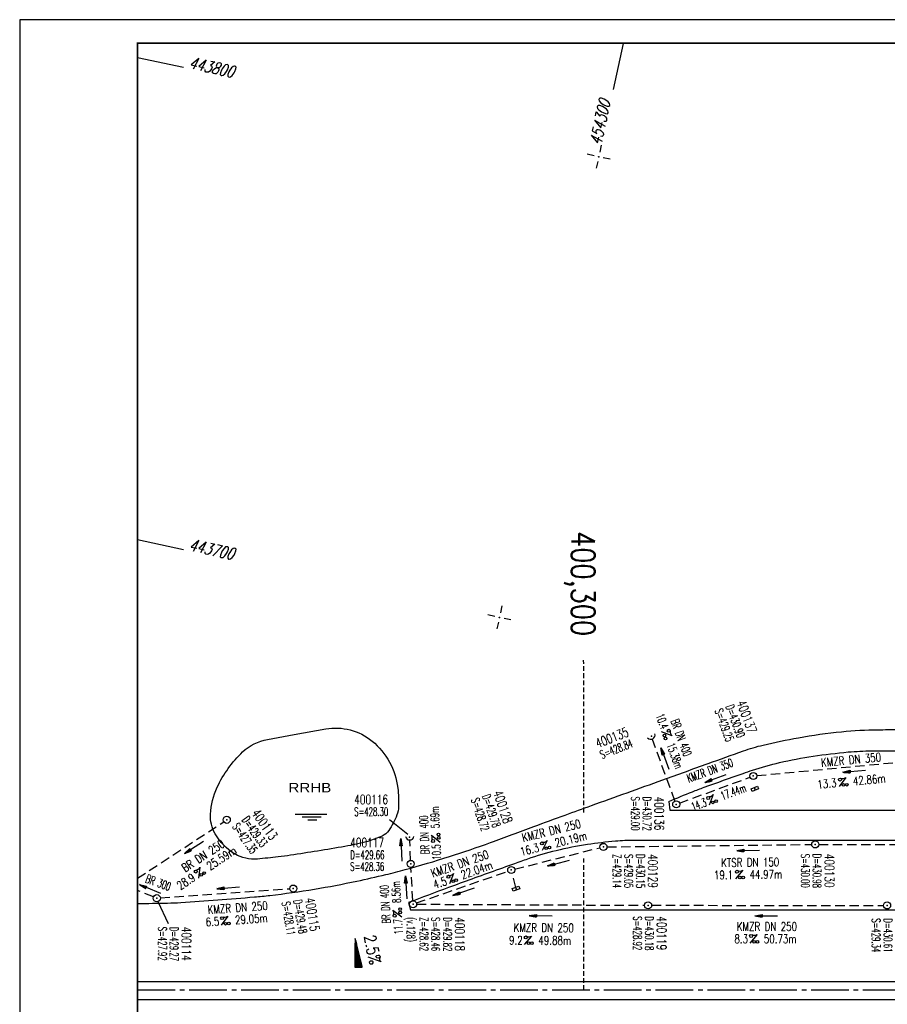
# Model space of a CAD drawing. Extents: x 0 to 1135, y 0 to 420.
# Tile 3 of 48: x 0 to 184, y 211 to 420. Entities that reach past the tile are written whole.
import ezdxf
from ezdxf.enums import TextEntityAlignment as Align

# ---------------------------------------------------------------- set-up
doc = ezdxf.new("R2010")
doc.units = 0
doc.header["$LTSCALE"] = 2
doc.header["$MEASUREMENT"] = 0
for name, pattern in [('ACHSE', [5.5, 4, -0.5, 0.5, -0.5]), ('AUSGEZOGEN', [0]), ('GESTRICH-X2', [1.5, 1, -0.5]), ('GESTRICHELT', [0.75, 0.5, -0.25])]:
    doc.linetypes.add(name, pattern=pattern)
doc.layers.get('0').update_dxf_attribs({"linetype": 'AUSGEZOGEN'})
for name, color, linetype in [('ACHSETOP', 250, 'ACHSE'), ('ENT', 4, 'CONTINUOUS'), ('FBR', 8, 'CONTINUOUS'), ('GEF', 7, 'AUSGEZOGEN'), ('HEKTOM', 250, 'GESTRICHELT'), ('KANAL', 7, 'GESTRICH-X2'), ('NETZ', 250, 'CONTINUOUS'), ('PFEIL', 7, 'CONTINUOUS'), ('RAHMEN', 250, 'AUSGEZOGEN'), ('RRB', 4, 'CONTINUOUS'), ('SCHACHTNR', 6, 'CONTINUOUS'), ('SCHSYMBOL', 7, 'CONTINUOUS'), ('TEXTO', 4, 'CONTINUOUS'), ('TEXTU', 4, 'CONTINUOUS')]:
    doc.layers.add(name, color=color, linetype=linetype)
doc.styles.add('ROMANS', font='romans.shx', dxfattribs={"width": 0.8})
doc.styles.add('UNIR-H', font='unir_h.shx', dxfattribs={"width": 0.8})

# ---------------------------------------------------------------- blocks, each defined once
blk = doc.blocks.new('IKR')
at = {"color": 0}
for p, q in [((0, 1), (0, 2.5)), ((-2.5, 0), (-1, 0)), ((1, 0), (2.5, 0)), ((0, -2.5), (0, -1))]:
    blk.add_line(p, q, dxfattribs=at)
blk.add_circle((0, 0), 0.05, dxfattribs=at)
blk.add_point((0, 0), dxfattribs=at)
blk = doc.blocks.new('PFEIL2')
at = {"color": 0}
for p, q in [((0.88, 0), (-2.4, -0.01)), ((0.88, -0.27), (0.88, 0.28)), ((0.88, 0.28), (2.43, 0.01)), ((0.91, 0.27), (0.88, 0.26)), ((0.97, 0.26), (0.88, 0.25)), ((1.02, 0.25), (0.88, 0.23)), ((1.07, 0.24), (0.88, 0.21)), ((1.13, 0.23), (0.88, 0.19)), ((1.18, 0.22), (0.88, 0.17)), ((1.24, 0.21), (0.88, 0.15)), ((1.29, 0.21), (0.88, 0.14)), ((1.34, 0.2), (0.88, 0.12)), ((1.4, 0.19), (0.88, 0.1)), ((1.45, 0.18), (0.88, 0.08)), ((1.51, 0.17), (0.88, 0.06)), ((1.56, 0.16), (0.88, 0.04)), ((1.61, 0.15), (0.88, 0.02)), ((1.67, 0.14), (0.88, 0.01)), ((1.72, 0.13), (0.88, -0.01)), ((1.78, 0.12), (0.88, -0.03)), ((1.83, 0.11), (0.88, -0.05)), ((1.88, 0.1), (0.88, -0.07)), ((1.94, 0.09), (0.88, -0.09)), ((2.05, 0.08), (0.88, -0.12)), ((1.99, 0.08), (0.88, -0.11)), ((2.1, 0.07), (0.88, -0.14)), ((2.15, 0.06), (0.88, -0.16)), ((2.21, 0.05), (0.88, -0.18)), ((2.26, 0.04), (0.88, -0.2)), ((2.32, 0.03), (0.88, -0.22)), ((2.37, 0.02), (0.88, -0.23)), ((2.42, 0.01), (0.88, -0.25)), ((2.43, 0.01), (0.88, -0.27))]:
    blk.add_line(p, q, dxfattribs=at)
blk = doc.blocks.new('PROM')
blk.add_line((1.57, 1.82), (0.02, 0.02))
for centre, radius in [((0.32, 1.51), 0.317), ((0.94, 0.29), 0.283), ((1.64, 0.29), 0.283)]:
    blk.add_circle(centre, radius)
blk.add_arc((0.99, 2.68), 1.03, 239.1414, 303.3549)
blk = doc.blocks.new('GST')
at = {"color": 0}
blk.add_circle((0, 0), 0.75, dxfattribs=at)
blk.add_point((0, 0), dxfattribs=at)
blk = doc.blocks.new('10')
blk.add_blockref('GST', (0, 0))
blk = doc.blocks.new('40')
at = {"color": 0}
blk.add_arc((0.02, 0.31), 0.91, 192.5363, 347.4637, dxfattribs=at)
blk.add_point((0, 0), dxfattribs=at)
blk = doc.blocks.new('30')
at = {"color": 0}
for p, q in [((-0.75, -0.29), (-0.75, 0.29)), ((-0.75, 0.29), (0.75, 0.29)), ((0.75, 0.29), (0.75, -0.29)), ((0.75, -0.29), (-0.75, -0.29))]:
    blk.add_line(p, q, dxfattribs=at)
blk.add_point((0, 0), dxfattribs=at)
blk = doc.blocks.new('*X16')
at = {"color": 0}
for p, q in [((725.83, 193.84), (727.44, 195.45)), ((725.83, 193.85), (727.43, 195.45)), ((725.83, 193.86), (727.42, 195.45)), ((725.83, 193.87), (727.41, 195.45)), ((725.83, 193.88), (727.4, 195.45)), ((725.83, 193.89), (727.39, 195.45)), ((725.83, 193.9), (727.38, 195.45)), ((725.83, 193.91), (727.37, 195.45)), ((725.83, 193.91), (727.37, 195.45)), ((725.83, 193.92), (727.36, 195.45)), ((725.83, 193.93), (727.35, 195.45)), ((725.83, 193.94), (727.34, 195.45)), ((725.83, 193.95), (727.33, 195.45)), ((725.83, 193.96), (727.32, 195.45)), ((725.83, 193.97), (727.31, 195.45)), ((725.83, 193.98), (727.3, 195.45)), ((725.83, 193.99), (727.29, 195.45)), ((725.83, 193.99), (727.29, 195.45)), ((725.83, 194), (727.28, 195.45)), ((725.83, 194.01), (727.27, 195.45)), ((725.83, 194.02), (727.26, 195.45)), ((725.83, 194.03), (727.25, 195.45)), ((725.83, 194.04), (727.24, 195.45)), ((725.83, 194.05), (727.23, 195.45)), ((725.83, 194.06), (727.22, 195.45)), ((725.83, 194.06), (727.21, 195.45)), ((725.83, 194.07), (727.21, 195.45)), ((725.83, 194.08), (727.2, 195.45)), ((725.83, 194.09), (727.19, 195.45)), ((725.83, 194.1), (727.18, 195.45)), ((725.83, 194.11), (727.17, 195.45)), ((725.83, 194.12), (727.16, 195.45)), ((725.83, 194.13), (727.15, 195.45)), ((725.83, 194.14), (727.14, 195.45)), ((725.83, 194.14), (727.14, 195.45)), ((725.83, 194.15), (727.13, 195.45)), ((725.83, 194.16), (727.12, 195.45)), ((725.83, 194.17), (727.11, 195.45)), ((725.83, 194.18), (727.1, 195.45)), ((725.83, 194.19), (727.09, 195.45)), ((725.83, 194.2), (727.08, 195.45)), ((725.83, 194.21), (727.07, 195.45)), ((725.83, 194.21), (727.06, 195.45)), ((725.83, 194.22), (727.06, 195.45)), ((725.83, 194.23), (727.05, 195.45)), ((725.83, 194.24), (727.04, 195.45)), ((725.83, 194.25), (727.03, 195.45)), ((725.83, 194.26), (727.02, 195.45)), ((725.83, 194.27), (727.01, 195.45)), ((725.83, 194.28), (727, 195.45)), ((725.83, 194.29), (726.99, 195.45)), ((725.83, 194.29), (726.99, 195.45)), ((725.83, 194.3), (726.98, 195.45)), ((725.83, 194.31), (726.97, 195.45)), ((725.83, 194.32), (726.96, 195.45)), ((725.83, 194.33), (726.95, 195.45)), ((725.83, 194.34), (726.94, 195.45)), ((725.83, 194.35), (726.93, 195.45)), ((725.83, 194.36), (726.92, 195.45)), ((725.83, 194.37), (726.91, 195.45)), ((725.83, 194.37), (726.91, 195.45)), ((725.83, 194.38), (726.9, 195.45)), ((725.83, 194.39), (726.89, 195.45)), ((725.83, 194.4), (726.88, 195.45)), ((725.83, 194.41), (726.87, 195.45)), ((725.83, 194.42), (726.86, 195.45)), ((725.83, 194.43), (726.85, 195.45)), ((725.83, 194.44), (726.84, 195.45)), ((725.83, 194.44), (726.83, 195.45)), ((725.83, 194.45), (726.83, 195.45)), ((725.83, 194.46), (726.82, 195.45)), ((725.83, 194.47), (726.81, 195.45)), ((725.83, 194.48), (726.8, 195.45)), ((725.83, 194.49), (726.79, 195.45)), ((725.83, 194.5), (726.78, 195.45)), ((725.83, 194.51), (726.77, 195.45)), ((725.83, 194.52), (726.76, 195.45)), ((725.83, 194.52), (726.76, 195.45)), ((725.83, 194.53), (726.75, 195.45)), ((725.83, 194.54), (726.74, 195.45)), ((725.83, 194.55), (726.73, 195.45)), ((725.83, 194.56), (726.72, 195.45)), ((725.83, 194.57), (726.71, 195.45)), ((725.83, 194.58), (726.7, 195.45)), ((725.83, 194.59), (726.69, 195.45)), ((725.83, 194.59), (726.68, 195.45)), ((725.83, 194.6), (726.68, 195.45)), ((725.83, 194.61), (726.67, 195.45)), ((725.83, 194.62), (726.66, 195.45)), ((725.83, 194.63), (726.65, 195.45)), ((725.83, 194.64), (726.64, 195.45)), ((725.83, 194.65), (726.63, 195.45)), ((725.83, 194.66), (726.62, 195.45)), ((725.83, 194.67), (726.61, 195.45)), ((725.83, 194.67), (726.61, 195.45)), ((725.83, 194.68), (726.6, 195.45)), ((725.83, 194.69), (726.59, 195.45)), ((725.83, 194.7), (726.58, 195.45)), ((725.83, 194.71), (726.57, 195.45)), ((725.83, 194.72), (726.56, 195.45)), ((725.83, 194.73), (726.55, 195.45)), ((725.83, 194.74), (726.54, 195.45)), ((725.83, 194.75), (726.53, 195.45)), ((725.83, 194.75), (726.53, 195.45)), ((725.83, 194.76), (726.52, 195.45)), ((725.83, 194.77), (726.51, 195.45)), ((725.83, 194.78), (726.5, 195.45)), ((725.83, 194.79), (726.49, 195.45)), ((725.83, 194.8), (726.48, 195.45)), ((725.83, 194.81), (726.47, 195.45)), ((725.83, 194.82), (726.46, 195.45)), ((725.83, 194.82), (726.45, 195.45)), ((725.83, 194.83), (726.45, 195.45)), ((725.83, 194.84), (726.44, 195.45)), ((725.83, 194.85), (726.43, 195.45)), ((725.83, 194.86), (726.42, 195.45)), ((725.83, 194.87), (726.41, 195.45)), ((725.83, 194.88), (726.4, 195.45)), ((725.83, 194.89), (726.39, 195.45)), ((725.83, 194.9), (726.38, 195.45)), ((725.83, 194.9), (726.38, 195.45)), ((725.83, 194.91), (726.37, 195.45)), ((725.83, 194.92), (726.36, 195.45)), ((725.83, 194.93), (726.35, 195.45)), ((725.83, 194.94), (726.34, 195.45)), ((725.83, 194.95), (726.33, 195.45)), ((725.83, 194.96), (726.32, 195.45)), ((725.83, 194.97), (726.31, 195.45)), ((725.83, 194.98), (726.3, 195.45)), ((725.83, 194.98), (726.3, 195.45)), ((725.83, 194.99), (726.29, 195.45)), ((725.83, 195), (726.28, 195.45)), ((725.83, 195.01), (726.27, 195.45)), ((725.83, 195.02), (726.26, 195.45)), ((725.83, 195.03), (726.25, 195.45)), ((725.83, 195.04), (726.24, 195.45)), ((725.83, 195.05), (726.23, 195.45)), ((725.83, 195.05), (726.22, 195.45)), ((725.83, 195.06), (726.22, 195.45)), ((725.83, 195.07), (726.21, 195.45)), ((725.83, 195.08), (726.2, 195.45)), ((725.83, 195.09), (726.19, 195.45)), ((725.83, 195.1), (726.18, 195.45)), ((725.83, 195.11), (726.17, 195.45)), ((725.83, 195.12), (726.16, 195.45)), ((725.83, 195.13), (726.15, 195.45)), ((725.83, 195.13), (726.15, 195.45)), ((725.83, 195.14), (726.14, 195.45)), ((725.83, 195.15), (726.13, 195.45)), ((725.83, 195.16), (726.12, 195.45)), ((725.83, 195.17), (726.11, 195.45)), ((725.83, 195.18), (726.1, 195.45)), ((725.83, 195.19), (726.09, 195.45)), ((725.83, 195.2), (726.08, 195.45)), ((725.83, 195.2), (726.07, 195.45)), ((725.83, 195.21), (726.07, 195.45)), ((725.83, 195.22), (726.06, 195.45)), ((725.83, 195.23), (726.05, 195.45)), ((725.83, 195.24), (726.04, 195.45)), ((725.83, 195.25), (726.03, 195.45)), ((725.83, 195.26), (726.02, 195.45)), ((725.83, 195.27), (726.01, 195.45)), ((725.83, 195.28), (726, 195.45)), ((725.83, 195.28), (726, 195.45)), ((725.83, 195.29), (725.99, 195.45)), ((725.83, 195.3), (725.98, 195.45)), ((725.83, 195.31), (725.97, 195.45)), ((725.83, 195.32), (725.96, 195.45)), ((725.83, 195.33), (725.95, 195.45)), ((725.83, 195.34), (725.94, 195.45)), ((725.83, 195.35), (725.93, 195.45)), ((725.83, 195.36), (725.92, 195.45)), ((725.83, 195.36), (725.92, 195.45)), ((725.83, 195.37), (725.91, 195.45)), ((725.83, 195.38), (725.9, 195.45)), ((725.83, 195.39), (725.89, 195.45)), ((725.83, 195.4), (725.88, 195.45)), ((725.83, 195.41), (725.87, 195.45)), ((725.83, 195.42), (725.86, 195.45)), ((725.83, 195.43), (725.85, 195.45)), ((725.83, 195.43), (725.84, 195.45)), ((725.83, 195.44), (725.84, 195.45)), ((725.83, 193.83), (727.43, 195.43)), ((725.83, 193.82), (727.43, 195.42)), ((725.83, 193.81), (727.43, 195.41)), ((725.83, 193.8), (727.42, 195.4)), ((725.83, 193.79), (727.42, 195.38)), ((725.83, 193.78), (727.42, 195.37)), ((725.83, 193.77), (727.41, 195.36)), ((725.83, 193.76), (727.41, 195.35)), ((725.83, 193.76), (727.41, 195.34)), ((725.83, 193.75), (727.4, 195.32)), ((725.83, 193.74), (727.4, 195.31)), ((725.83, 193.73), (727.4, 195.3)), ((725.83, 193.72), (727.4, 195.29)), ((725.83, 193.71), (727.39, 195.28)), ((725.83, 193.7), (727.39, 195.26)), ((725.83, 193.69), (727.39, 195.25)), ((725.83, 193.68), (727.38, 195.24)), ((725.83, 193.68), (727.38, 195.23)), ((725.83, 193.67), (727.38, 195.22)), ((725.83, 193.66), (727.37, 195.2)), ((725.83, 193.65), (727.37, 195.19)), ((725.83, 193.64), (727.37, 195.18)), ((725.83, 193.63), (727.36, 195.17)), ((725.83, 193.62), (727.36, 195.16)), ((725.83, 193.61), (727.36, 195.14)), ((725.83, 193.61), (727.35, 195.13)), ((725.83, 193.6), (727.35, 195.12)), ((725.83, 193.59), (727.35, 195.11)), ((725.83, 193.58), (727.34, 195.1)), ((725.83, 193.57), (727.34, 195.08)), ((725.83, 193.56), (727.34, 195.07)), ((725.83, 193.55), (727.34, 195.06)), ((725.83, 193.54), (727.33, 195.05)), ((725.83, 193.53), (727.33, 195.04)), ((725.83, 193.53), (727.33, 195.02)), ((725.83, 193.52), (727.32, 195.01)), ((725.83, 193.51), (727.32, 195)), ((725.83, 193.5), (727.32, 194.99)), ((725.83, 193.49), (727.31, 194.98)), ((725.83, 193.48), (727.31, 194.96)), ((725.83, 193.47), (727.31, 194.95)), ((725.83, 193.46), (727.3, 194.94)), ((725.83, 193.45), (727.3, 194.93)), ((725.83, 193.45), (727.3, 194.92)), ((725.83, 193.44), (727.29, 194.91)), ((725.83, 193.43), (727.29, 194.89)), ((725.83, 193.42), (727.29, 194.88)), ((725.83, 193.41), (727.29, 194.87)), ((725.83, 193.4), (727.28, 194.86)), ((725.83, 193.39), (727.28, 194.85)), ((725.83, 193.38), (727.28, 194.83)), ((725.83, 193.38), (727.27, 194.82)), ((725.83, 193.37), (727.27, 194.81)), ((725.83, 193.36), (727.27, 194.8)), ((725.83, 193.35), (727.26, 194.79)), ((725.83, 193.34), (727.26, 194.77)), ((725.83, 193.33), (727.26, 194.76)), ((725.83, 193.32), (727.25, 194.75)), ((725.83, 193.31), (727.25, 194.74)), ((725.83, 193.3), (727.25, 194.73)), ((725.83, 193.3), (727.24, 194.71)), ((725.83, 193.29), (727.24, 194.7)), ((725.83, 193.28), (727.24, 194.69)), ((725.83, 193.27), (727.23, 194.68)), ((725.83, 193.26), (727.23, 194.67)), ((725.83, 193.25), (727.23, 194.65)), ((725.83, 193.24), (727.23, 194.64)), ((725.83, 193.23), (727.22, 194.63)), ((725.83, 193.22), (727.22, 194.62)), ((725.83, 193.22), (727.22, 194.61)), ((725.83, 193.21), (727.21, 194.59)), ((725.83, 193.2), (727.21, 194.58)), ((725.83, 193.19), (727.21, 194.57)), ((725.83, 193.18), (727.2, 194.56)), ((725.83, 193.17), (727.2, 194.55)), ((725.83, 193.16), (727.2, 194.53)), ((725.83, 193.15), (727.19, 194.52)), ((725.83, 193.15), (727.19, 194.51)), ((725.83, 193.14), (727.19, 194.5)), ((725.83, 193.13), (727.18, 194.49)), ((725.83, 193.12), (727.18, 194.47)), ((725.83, 193.11), (727.18, 194.46)), ((725.83, 193.1), (727.17, 194.45)), ((725.83, 193.09), (727.17, 194.44)), ((725.83, 193.08), (727.17, 194.43)), ((725.83, 193.07), (727.17, 194.41)), ((725.83, 193.07), (727.16, 194.4)), ((725.83, 193.06), (727.16, 194.39)), ((725.83, 193.05), (727.16, 194.38)), ((725.83, 193.04), (727.15, 194.37)), ((725.83, 193.03), (727.15, 194.35)), ((725.83, 193.02), (727.15, 194.34)), ((725.83, 193.01), (727.14, 194.33)), ((725.83, 193), (727.14, 194.32)), ((725.83, 193), (727.14, 194.31)), ((725.83, 192.99), (727.13, 194.29)), ((725.83, 192.98), (727.13, 194.28)), ((725.83, 192.97), (727.13, 194.27)), ((725.83, 192.96), (727.12, 194.26)), ((725.83, 192.95), (727.12, 194.25)), ((725.83, 192.94), (727.12, 194.23)), ((725.83, 192.93), (727.11, 194.22)), ((725.83, 192.92), (727.11, 194.21)), ((725.83, 192.92), (727.11, 194.2)), ((725.83, 192.91), (727.11, 194.19)), ((725.83, 192.9), (727.1, 194.17)), ((725.83, 192.89), (727.1, 194.16)), ((725.83, 192.88), (727.1, 194.15)), ((725.83, 192.87), (727.09, 194.14)), ((725.83, 192.86), (727.09, 194.13)), ((725.83, 192.85), (727.09, 194.11)), ((725.83, 192.84), (727.08, 194.1)), ((725.83, 192.84), (727.08, 194.09)), ((725.83, 192.83), (727.08, 194.08)), ((725.83, 192.82), (727.07, 194.07)), ((725.83, 192.81), (727.07, 194.05)), ((725.83, 192.8), (727.07, 194.04)), ((725.83, 192.79), (727.06, 194.03)), ((725.83, 192.78), (727.06, 194.02)), ((725.83, 192.77), (727.06, 194.01)), ((725.83, 192.77), (727.05, 193.99)), ((725.83, 192.76), (727.05, 193.98)), ((725.83, 192.75), (727.05, 193.97)), ((725.83, 192.74), (727.05, 193.96)), ((725.83, 192.73), (727.04, 193.95)), ((725.83, 192.72), (727.04, 193.93)), ((725.83, 192.71), (727.04, 193.92)), ((725.83, 192.7), (727.03, 193.91)), ((725.83, 192.69), (727.03, 193.9)), ((725.83, 192.69), (727.03, 193.89)), ((725.83, 192.68), (727.02, 193.87)), ((725.83, 192.67), (727.02, 193.86)), ((725.83, 192.66), (727.02, 193.85)), ((725.83, 192.65), (727.01, 193.84)), ((725.83, 192.64), (727.01, 193.83)), ((725.83, 192.63), (727.01, 193.81)), ((725.83, 192.62), (727, 193.8)), ((725.83, 192.62), (727, 193.79)), ((725.83, 192.61), (727, 193.78)), ((725.83, 192.6), (726.99, 193.77)), ((725.83, 192.59), (726.99, 193.75)), ((725.83, 192.58), (726.99, 193.74)), ((725.83, 192.57), (726.99, 193.73)), ((725.83, 192.56), (726.98, 193.72)), ((725.83, 192.55), (726.98, 193.71)), ((725.83, 192.54), (726.98, 193.69)), ((725.83, 192.54), (726.97, 193.68)), ((725.83, 192.53), (726.97, 193.67)), ((725.83, 192.52), (726.97, 193.66)), ((725.83, 192.51), (726.96, 193.65)), ((725.83, 192.5), (726.96, 193.63)), ((725.83, 192.49), (726.96, 193.62)), ((725.83, 192.48), (726.95, 193.61)), ((725.83, 192.47), (726.95, 193.6)), ((725.83, 192.46), (726.95, 193.59)), ((725.83, 192.46), (726.94, 193.57)), ((725.83, 192.45), (726.94, 193.56)), ((725.83, 192.44), (726.94, 193.55)), ((725.83, 192.43), (726.94, 193.54)), ((725.83, 192.42), (726.93, 193.53)), ((725.83, 192.41), (726.93, 193.51)), ((725.83, 192.4), (726.93, 193.5)), ((725.83, 192.39), (726.92, 193.49)), ((725.83, 192.39), (726.92, 193.48)), ((725.83, 192.38), (726.92, 193.47)), ((725.83, 192.37), (726.91, 193.45)), ((725.83, 192.36), (726.91, 193.44)), ((725.83, 192.35), (726.91, 193.43)), ((725.83, 192.34), (726.9, 193.42)), ((725.83, 192.33), (726.9, 193.41)), ((725.83, 192.32), (726.9, 193.39)), ((725.83, 192.31), (726.89, 193.38)), ((725.83, 192.31), (726.89, 193.37)), ((725.83, 192.3), (726.89, 193.36)), ((725.83, 192.29), (726.88, 193.35)), ((725.83, 192.28), (726.88, 193.33)), ((725.83, 192.27), (726.88, 193.32)), ((725.83, 192.26), (726.88, 193.31)), ((725.83, 192.25), (726.87, 193.3)), ((725.83, 192.24), (726.87, 193.29)), ((725.83, 192.24), (726.87, 193.27)), ((725.83, 192.23), (726.86, 193.26)), ((725.83, 192.22), (726.86, 193.25)), ((725.83, 192.21), (726.86, 193.24)), ((725.83, 192.2), (726.85, 193.23)), ((725.83, 192.19), (726.85, 193.21)), ((725.83, 192.18), (726.85, 193.2)), ((725.83, 192.17), (726.84, 193.19)), ((725.83, 192.16), (726.84, 193.18)), ((725.83, 192.16), (726.84, 193.17)), ((725.83, 192.15), (726.83, 193.15)), ((725.83, 192.14), (726.83, 193.14)), ((725.83, 192.13), (726.83, 193.13)), ((725.83, 192.12), (726.82, 193.12)), ((725.83, 192.11), (726.82, 193.11)), ((725.83, 192.1), (726.82, 193.09)), ((725.83, 192.09), (726.82, 193.08)), ((725.83, 192.08), (726.81, 193.07)), ((725.83, 192.08), (726.81, 193.06)), ((725.83, 192.07), (726.81, 193.05)), ((725.83, 192.06), (726.8, 193.03)), ((725.83, 192.05), (726.8, 193.02)), ((725.83, 192.04), (726.8, 193.01)), ((725.83, 192.03), (726.79, 193)), ((725.83, 192.02), (726.79, 192.99)), ((725.83, 192.01), (726.79, 192.97)), ((725.83, 192.01), (726.78, 192.96)), ((725.83, 192), (726.78, 192.95)), ((725.83, 191.99), (726.78, 192.94)), ((725.83, 191.98), (726.77, 192.93)), ((725.83, 191.97), (726.77, 192.91)), ((725.83, 191.96), (726.77, 192.9)), ((725.83, 191.95), (726.76, 192.89)), ((725.83, 191.94), (726.76, 192.88)), ((725.83, 191.93), (726.76, 192.87)), ((725.83, 191.93), (726.76, 192.85)), ((725.83, 191.92), (726.75, 192.84)), ((725.83, 191.91), (726.75, 192.83)), ((725.83, 191.9), (726.75, 192.82)), ((725.83, 191.89), (726.74, 192.81)), ((725.83, 191.88), (726.74, 192.79)), ((725.83, 191.87), (726.74, 192.78)), ((725.83, 191.86), (726.73, 192.77)), ((725.83, 191.85), (726.73, 192.76)), ((725.83, 191.85), (726.73, 192.75)), ((725.83, 191.84), (726.72, 192.73)), ((725.83, 191.83), (726.72, 192.72)), ((725.83, 191.82), (726.72, 192.71)), ((725.83, 191.81), (726.71, 192.7)), ((725.83, 191.8), (726.71, 192.69)), ((725.83, 191.79), (726.71, 192.67)), ((725.83, 191.78), (726.7, 192.66)), ((725.83, 191.78), (726.7, 192.65)), ((725.83, 191.77), (726.7, 192.64)), ((725.83, 191.76), (726.7, 192.63)), ((725.83, 191.75), (726.69, 192.61)), ((725.83, 191.74), (726.69, 192.6)), ((725.83, 191.73), (726.69, 192.59)), ((725.83, 191.72), (726.68, 192.58)), ((725.83, 191.71), (726.68, 192.57)), ((725.83, 191.7), (726.68, 192.55)), ((725.83, 191.7), (726.67, 192.54)), ((725.83, 191.69), (726.67, 192.53)), ((725.83, 191.68), (726.67, 192.52)), ((725.83, 191.67), (726.66, 192.51)), ((725.83, 191.66), (726.66, 192.49)), ((725.83, 191.65), (726.66, 192.48)), ((725.83, 191.64), (726.65, 192.47)), ((725.83, 191.63), (726.65, 192.46)), ((725.83, 191.63), (726.65, 192.45)), ((725.83, 191.62), (726.64, 192.43)), ((725.83, 191.61), (726.64, 192.42)), ((725.83, 191.6), (726.64, 192.41)), ((725.83, 191.59), (726.64, 192.4)), ((725.83, 191.58), (726.63, 192.39)), ((725.83, 191.57), (726.63, 192.37)), ((725.83, 191.56), (726.63, 192.36)), ((725.83, 191.55), (726.62, 192.35)), ((725.83, 191.55), (726.62, 192.34)), ((725.83, 191.54), (726.62, 192.33)), ((725.83, 191.53), (726.61, 192.31)), ((725.83, 191.52), (726.61, 192.3)), ((725.83, 191.51), (726.61, 192.29)), ((725.83, 191.5), (726.6, 192.28)), ((725.83, 191.49), (726.6, 192.27)), ((725.83, 191.48), (726.6, 192.25)), ((725.83, 191.47), (726.59, 192.24)), ((725.83, 191.47), (726.59, 192.23)), ((725.83, 191.46), (726.59, 192.22)), ((725.83, 191.45), (726.59, 192.21)), ((725.83, 191.44), (726.58, 192.19)), ((725.83, 191.43), (726.58, 192.18)), ((725.83, 191.42), (726.58, 192.17)), ((725.83, 191.41), (726.57, 192.16)), ((725.83, 191.4), (726.57, 192.15)), ((725.83, 191.4), (726.57, 192.13)), ((725.83, 191.39), (726.56, 192.12)), ((725.83, 191.38), (726.56, 192.11)), ((725.83, 191.37), (726.56, 192.1)), ((725.83, 191.36), (726.55, 192.09)), ((725.83, 191.35), (726.55, 192.07)), ((725.83, 191.34), (726.55, 192.06)), ((725.83, 191.33), (726.54, 192.05)), ((725.83, 191.32), (726.54, 192.04)), ((725.83, 191.32), (726.54, 192.03)), ((725.83, 191.31), (726.53, 192.01)), ((725.83, 191.3), (726.53, 192)), ((725.83, 191.29), (726.53, 191.99)), ((725.83, 191.28), (726.53, 191.98)), ((725.83, 191.27), (726.52, 191.97)), ((725.83, 191.26), (726.52, 191.95)), ((725.83, 191.25), (726.52, 191.94)), ((725.83, 191.25), (726.51, 191.93)), ((725.83, 191.24), (726.51, 191.92)), ((725.83, 191.23), (726.51, 191.91)), ((725.83, 191.22), (726.5, 191.89)), ((725.83, 191.21), (726.5, 191.88)), ((725.83, 191.2), (726.5, 191.87)), ((725.83, 191.19), (726.49, 191.86)), ((725.83, 191.18), (726.49, 191.85)), ((725.83, 191.17), (726.49, 191.84)), ((725.83, 191.17), (726.48, 191.82)), ((725.83, 191.16), (726.48, 191.81)), ((725.83, 191.15), (726.48, 191.8)), ((725.83, 191.14), (726.47, 191.79)), ((725.83, 191.13), (726.47, 191.78)), ((725.83, 191.12), (726.47, 191.76)), ((725.83, 191.11), (726.47, 191.75)), ((725.83, 191.1), (726.46, 191.74)), ((725.83, 191.09), (726.46, 191.73)), ((725.83, 191.09), (726.46, 191.72)), ((725.83, 191.08), (726.45, 191.7)), ((725.83, 191.07), (726.45, 191.69)), ((725.83, 191.06), (726.45, 191.68)), ((725.83, 191.05), (726.44, 191.67)), ((725.83, 191.04), (726.44, 191.66)), ((725.83, 191.03), (726.44, 191.64)), ((725.83, 191.02), (726.43, 191.63)), ((725.83, 191.02), (726.43, 191.62)), ((725.83, 191.01), (726.43, 191.61)), ((725.83, 191), (726.42, 191.6)), ((725.83, 190.99), (726.42, 191.58)), ((725.83, 190.98), (726.42, 191.57)), ((725.83, 190.97), (726.41, 191.56)), ((725.83, 190.96), (726.41, 191.55)), ((725.83, 190.95), (726.41, 191.54)), ((725.83, 190.94), (726.41, 191.52)), ((725.83, 190.94), (726.4, 191.51)), ((725.83, 190.93), (726.4, 191.5)), ((725.83, 190.92), (726.4, 191.49)), ((725.83, 190.91), (726.39, 191.48)), ((725.83, 190.9), (726.39, 191.46)), ((725.83, 190.89), (726.39, 191.45)), ((725.83, 190.88), (726.38, 191.44)), ((725.83, 190.87), (726.38, 191.43)), ((725.83, 190.87), (726.38, 191.42)), ((725.83, 190.86), (726.37, 191.4)), ((725.83, 190.85), (726.37, 191.39)), ((725.83, 190.84), (726.37, 191.38)), ((725.83, 190.83), (726.36, 191.37)), ((725.83, 190.82), (726.36, 191.36)), ((725.83, 190.81), (726.36, 191.34)), ((725.83, 190.8), (726.35, 191.33)), ((725.83, 190.79), (726.35, 191.32)), ((725.83, 190.79), (726.35, 191.31)), ((725.83, 190.78), (726.35, 191.3)), ((725.83, 190.77), (726.34, 191.28)), ((725.83, 190.76), (726.34, 191.27)), ((725.83, 190.75), (726.34, 191.26)), ((725.83, 190.74), (726.33, 191.25)), ((725.83, 190.73), (726.33, 191.24)), ((725.83, 190.72), (726.33, 191.22)), ((725.83, 190.71), (726.32, 191.21)), ((725.83, 190.71), (726.32, 191.2)), ((725.83, 190.7), (726.32, 191.19)), ((725.83, 190.69), (726.31, 191.18)), ((725.83, 190.68), (726.31, 191.16)), ((725.83, 190.67), (726.31, 191.15)), ((725.83, 190.66), (726.3, 191.14)), ((725.83, 190.65), (726.3, 191.13)), ((725.83, 190.64), (726.3, 191.12)), ((725.83, 190.64), (726.29, 191.1)), ((725.83, 190.63), (726.29, 191.09)), ((725.83, 190.62), (726.29, 191.08)), ((725.83, 190.61), (726.29, 191.07)), ((725.83, 190.6), (726.28, 191.06)), ((725.83, 190.59), (726.28, 191.04)), ((725.83, 190.58), (726.28, 191.03)), ((725.83, 190.57), (726.27, 191.02)), ((725.83, 190.56), (726.27, 191.01)), ((725.83, 190.56), (726.27, 191)), ((725.83, 190.55), (726.26, 190.98)), ((725.83, 190.54), (726.26, 190.97)), ((725.83, 190.53), (726.26, 190.96)), ((725.83, 190.52), (726.25, 190.95)), ((725.83, 190.51), (726.25, 190.94)), ((725.83, 190.5), (726.25, 190.92)), ((725.83, 190.49), (726.24, 190.91)), ((725.83, 190.48), (726.24, 190.9)), ((725.83, 190.48), (726.24, 190.89)), ((725.83, 190.47), (726.24, 190.88)), ((725.83, 190.46), (726.23, 190.86)), ((725.83, 190.45), (726.23, 190.85)), ((725.83, 190.44), (726.23, 190.84)), ((725.83, 190.43), (726.22, 190.83)), ((725.83, 190.42), (726.22, 190.82)), ((725.83, 190.41), (726.22, 190.8)), ((725.83, 190.41), (726.21, 190.79)), ((725.83, 190.4), (726.21, 190.78)), ((725.83, 190.39), (726.21, 190.77)), ((725.83, 190.38), (726.2, 190.76)), ((725.83, 190.37), (726.2, 190.74)), ((725.83, 190.36), (726.2, 190.73)), ((725.83, 190.35), (726.19, 190.72)), ((725.83, 190.34), (726.19, 190.71)), ((725.83, 190.33), (726.19, 190.7)), ((725.83, 190.33), (726.18, 190.68)), ((725.83, 190.32), (726.18, 190.67)), ((725.83, 190.31), (726.18, 190.66)), ((725.83, 190.3), (726.18, 190.65)), ((725.83, 190.29), (726.17, 190.64)), ((725.83, 190.28), (726.17, 190.62)), ((725.83, 190.27), (726.17, 190.61)), ((725.83, 190.26), (726.16, 190.6)), ((725.83, 190.26), (726.16, 190.59)), ((725.83, 190.25), (726.16, 190.58)), ((725.83, 190.24), (726.15, 190.56)), ((725.83, 190.23), (726.15, 190.55)), ((725.83, 190.22), (726.15, 190.54)), ((725.83, 190.21), (726.14, 190.53)), ((725.83, 190.2), (726.14, 190.52)), ((725.83, 190.19), (726.14, 190.5)), ((725.83, 190.18), (726.13, 190.49)), ((725.83, 190.18), (726.13, 190.48)), ((725.83, 190.17), (726.13, 190.47)), ((725.83, 190.16), (726.12, 190.46)), ((725.83, 190.15), (726.12, 190.44)), ((725.83, 190.14), (726.12, 190.43)), ((725.83, 190.13), (726.12, 190.42)), ((725.83, 190.12), (726.11, 190.41)), ((725.83, 190.11), (726.11, 190.4)), ((725.83, 190.1), (726.11, 190.38)), ((725.83, 190.1), (726.1, 190.37)), ((725.83, 190.09), (726.1, 190.36)), ((725.83, 190.08), (726.1, 190.35)), ((725.83, 190.07), (726.09, 190.34)), ((725.83, 190.06), (726.09, 190.32)), ((725.83, 190.05), (726.09, 190.31)), ((725.83, 190.04), (726.08, 190.3)), ((725.83, 190.03), (726.08, 190.29)), ((725.83, 190.03), (726.08, 190.28)), ((725.83, 190.02), (726.07, 190.26)), ((725.83, 190.01), (726.07, 190.25)), ((725.83, 190), (726.07, 190.24)), ((725.83, 189.99), (726.06, 190.23)), ((725.83, 189.98), (726.06, 190.22)), ((725.83, 189.97), (726.06, 190.2)), ((725.83, 189.96), (726.06, 190.19)), ((725.83, 189.95), (726.05, 190.18)), ((725.83, 189.95), (726.05, 190.17)), ((725.83, 189.94), (726.05, 190.16)), ((725.83, 189.93), (726.04, 190.14)), ((725.83, 189.92), (726.04, 190.13)), ((725.83, 189.91), (726.04, 190.12)), ((725.83, 189.9), (726.03, 190.11)), ((725.83, 189.89), (726.03, 190.1)), ((725.83, 189.88), (726.03, 190.08)), ((725.83, 189.88), (726.02, 190.07)), ((725.83, 189.87), (726.02, 190.06)), ((725.83, 189.86), (726.02, 190.05)), ((725.83, 189.85), (726.01, 190.04)), ((725.83, 189.84), (726.01, 190.02)), ((725.83, 189.83), (726.01, 190.01)), ((725.83, 189.82), (726, 190)), ((725.83, 189.81), (726, 189.99)), ((725.83, 189.8), (726, 189.98)), ((725.83, 189.8), (726, 189.96)), ((725.83, 189.79), (725.99, 189.95)), ((725.83, 189.78), (725.99, 189.94)), ((725.83, 189.77), (725.99, 189.93)), ((725.83, 189.76), (725.98, 189.92)), ((725.83, 189.75), (725.98, 189.9)), ((725.83, 189.74), (725.98, 189.89)), ((725.83, 189.73), (725.97, 189.88)), ((725.83, 189.72), (725.97, 189.87)), ((725.83, 189.72), (725.97, 189.86)), ((725.83, 189.71), (725.96, 189.84)), ((725.83, 189.7), (725.96, 189.83)), ((725.83, 189.69), (725.96, 189.82)), ((725.83, 189.68), (725.95, 189.81)), ((725.83, 189.67), (725.95, 189.8)), ((725.83, 189.66), (725.95, 189.78)), ((725.83, 189.65), (725.94, 189.77)), ((725.83, 189.65), (725.94, 189.76)), ((725.83, 189.64), (725.94, 189.75)), ((725.83, 189.63), (725.94, 189.74)), ((725.83, 189.62), (725.93, 189.72)), ((725.83, 189.61), (725.93, 189.71)), ((725.83, 189.6), (725.93, 189.7)), ((725.83, 189.59), (725.92, 189.69)), ((725.83, 189.58), (725.92, 189.68)), ((725.83, 189.57), (725.92, 189.66)), ((725.83, 189.57), (725.91, 189.65)), ((725.83, 189.56), (725.91, 189.64)), ((725.83, 189.55), (725.91, 189.63)), ((725.83, 189.54), (725.9, 189.62)), ((725.83, 189.53), (725.9, 189.6)), ((725.83, 189.52), (725.9, 189.59)), ((725.83, 189.51), (725.89, 189.58)), ((725.83, 189.5), (725.89, 189.57)), ((725.83, 189.49), (725.89, 189.56)), ((725.83, 189.49), (725.89, 189.54)), ((725.83, 189.48), (725.88, 189.53)), ((725.83, 189.47), (725.88, 189.52)), ((725.83, 189.46), (725.88, 189.51)), ((725.83, 189.45), (725.87, 189.5)), ((725.83, 189.44), (725.87, 189.48)), ((725.83, 189.43), (725.87, 189.47)), ((725.83, 189.42), (725.86, 189.46)), ((725.83, 189.42), (725.86, 189.45)), ((725.83, 189.41), (725.86, 189.44)), ((725.83, 189.4), (725.85, 189.42)), ((725.83, 189.39), (725.85, 189.41)), ((725.83, 189.38), (725.85, 189.4)), ((725.83, 189.37), (725.84, 189.39)), ((725.83, 189.36), (725.84, 189.38)), ((725.83, 189.35), (725.84, 189.36)), ((725.83, 189.34), (725.83, 189.35)), ((725.83, 189.34), (725.83, 189.34))]:
    blk.add_line(p, q, dxfattribs=at)
blk = doc.blocks.new('GEF')
at = {"color": 0}
for p, q in [((0.01, 0.02), (0.01, 6.15)), ((1.62, 6.15), (0.01, 0.02)), ((0.01, 6.15), (1.62, 6.15))]:
    blk.add_line(p, q, dxfattribs=at)
blk.add_blockref('*X16', (-725.82, -189.3), dxfattribs=at)
blk = doc.blocks.new('WASSER2')
at = {"layer": 'TEXTU'}
for p, q in [((-3.34, 0.01), (3.36, 0.01)), ((-1.9, -0.54), (2.16, -0.54)), ((-0.7, -1.16), (1.24, -1.16))]:
    blk.add_line(p, q, dxfattribs=at)

msp = doc.modelspace()

# ---------------------------------------------------------------- linework, layer by layer
at = {"layer": 'ACHSETOP'}
msp.add_lwpolyline([(25, 214.13), (194.74, 214.13), (394.75, 214.13), (444.74, 214.13), (469.74, 214.13), (494.74, 214.13), (519.75, 214.13), (544.74, 214.13), (569.74, 214.13), (594.74, 214.13), (599.25, 214.13), (619.75, 214.24), (644.74, 214.65), (669.73, 215.38), (694.71, 216.43), (719.67, 217.79), (744.62, 219.47), (769.54, 221.46)], dxfattribs=at)
at = {"layer": 'FBR'}
for points in [[(632.48, 168.84, -0.009319), (633.99, 170.24, -0.008776), (635.77, 171.77, -0.047448), (638.51, 173.64, -0.043313), (641.84, 175.11, -0.010638), (644.36, 175.91, -0.025121), (645.44, 176.17, -0.000498), (651.94, 177.39, 0.000351), (661.14, 179.11, 0.000001), (685.94, 183.77, 0.000098), (686.21, 183.82, 0.000036), (700.61, 186.53, -0.000002), (715, 189.24, -0.000023), (729.21, 191.92, -0.000019), (746.05, 195.09, -0.003046), (758.19, 197.3, -0.001835)], [(236.69, 148.16, 0.000002), (252.45, 148.08, 0.000002), (263.53, 148.02, 0.00046)], [(138, 252.3, 0.000176), (186.54, 252.31, 0.00024), (222.04, 252.35, 0.000005), (255.02, 252.4, 0.000621)], [(25, 232.49, 0.004557), (31.39, 232.56, 0.012723), (34.22, 232.69, 0.002033), (49.85, 233.86, 0.009676), (53.13, 234.19, 0.011334), (62.55, 235.52, 0.01172), (71.58, 237.22, 0.005814), (77.69, 238.6, 0.008486), (81.84, 239.66, 0.00999), (91.21, 242.43, 0.010532), (99.97, 245.41, 0.002176), (109.17, 248.81, -0.003021), (115.79, 251.24, -0.000045), (121.39, 253.26, -0.000017), (136.5, 258.7, -0.00021), (146.15, 262.17, -0.000271), (153.62, 264.84, -0.026944), (157.79, 266.09, -0.015309), (165.29, 267.65, -0.018815), (174.46, 268.92, -0.022409), (182.23, 269.34, -0.00115), (184.27, 269.36, -0.000233), (194.3, 269.41, -0.002234)], [(357.83, 251.96, -0.016939), (354.51, 249.33, -0.029636), (352.48, 248, -0.056025), (349.07, 246.53, -0.065088), (345.91, 246.01, -0.003333), (342.43, 245.91, -0.005154), (340.17, 245.89, -0.000053), (317.72, 245.87, -0.000124), (308.06, 245.87, -0.000001), (277.56, 245.86, -0.000029), (276.55, 245.86), (222.12, 245.86, 0.000031), (144.94, 245.86, 0.000163), (130.49, 245.86, 0.021883), (126.47, 245.68, 0.014675), (120.51, 244.97, 0.022893), (113.88, 243.68, 0.024298), (107.78, 241.88, 0.00201), (106.37, 241.38, 0.000273), (95.99, 237.66, 0.002972), (91.04, 235.85, 0.001731), (82.57, 232.66)], [(25, 212.13, -0.000002), (107.24, 212.13, 0.000002), (194.74, 212.13, 0.000001), (294.74, 212.13, -0.000001), (394.75, 212.13, -0.000001), (419.74, 212.13, 0.000001), (444.74, 212.13, 0.000009), (457.24, 212.13, -0.000008), (469.74, 212.13, -0.000012), (482.24, 212.13, 0.000009), (494.74, 212.13, 0.006174), (502.15, 212.18, -0.000007)]]:
    msp.add_lwpolyline(points, format="xyb", dxfattribs=at)
at = {"layer": 'FBR', "flags": 128}
for points in [[(323.99, 279.88, -0.000006), (352.82, 279.88, -0.000191)], [(137.81, 254.14, -0.004277), (142.8, 256.19, -0.008716), (145.28, 257.13, -0.001352), (153.56, 260.09, -0.00567), (155.54, 260.76, -0.023041), (161.32, 262.37, -0.019127), (168.43, 263.72, -0.014624), (175.88, 264.62, -0.022018), (180.86, 264.85, -0.0017), (184.62, 264.85, 0.000664), (194.25, 264.82, 0.001557), (197.66, 264.82, 0.000761), (204.63, 264.87)], [(82.97, 231.1, -0.000003), (195.6, 231.15, -0.000006), (248.2, 231.17), (439.3, 231.25, 0.003412), (449.47, 231.32, -0.004028), (458.08, 231.38, -0.001794), (463.42, 231.35, -0.000623), (478.82, 231.19, -0.000761), (481.7, 231.15, 0.000271), (489.8, 231.03, 0.006691), (490.96, 231.03, 0.002083), (494.69, 231.1)]]:
    msp.add_lwpolyline(points, format="xyb", dxfattribs=at)
for points in [[(137.81, 254.14), (138, 252.3)], [(82.57, 232.66), (82.97, 231.1)]]:
    msp.add_lwpolyline(points, dxfattribs=at)
at = {"layer": 'FBR'}
msp.add_lwpolyline([(25, 215.91), (107.24, 215.91), (194.74, 215.91), (294.74, 215.91), (394.75, 215.91), (419.74, 215.91), (444.74, 215.91)], dxfattribs=at)
at = {"layer": 'HEKTOM'}
for p, q in [((119.74, 251.81), (119.72, 284.1)), ((119.75, 214.14), (119.74, 242.03))]:
    msp.add_line(p, q, dxfattribs=at)
at = {"layer": 'KANAL'}
for p, q in [((139.1, 254.23), (134.33, 267.24)), ((156.47, 259.6), (197.65, 263.51)), ((140.06, 253.77), (155.02, 259.27)), ((25, 237.82), (43.33, 249.8)), ((82.97, 241.61), (82.82, 245.8)), ((124.66, 244.49), (168.12, 245)), ((169.62, 245), (213, 244.99)), ((105.07, 239.76), (123.18, 244.3)), ((83.46, 233.07), (83.06, 240.12)), ((84.22, 232.58), (103.64, 239.33)), ((105.29, 235.89), (104.56, 238.86)), ((28.39, 233.87), (25, 235.23)), ((29.85, 233.65), (57.34, 235.59)), ((84.26, 232.32), (132.64, 232.09)), ((134.14, 232.09), (183.36, 232.06))]:
    msp.add_line(p, q, dxfattribs=at)
at = {"layer": 'NETZ'}
for p, q in [((128.09, 414.98), (125.98, 405.2)), ((25.02, 412.01), (34.8, 409.91)), ((25.02, 309.72), (34.8, 307.61))]:
    msp.add_line(p, q, dxfattribs=at)
at = {"layer": 'RAHMEN'}
for p, q in [((1135, 420), (0, 420)), ((0, 420), (0, 0))]:
    msp.add_line(p, q, dxfattribs=at)
at = {"layer": 'RAHMEN', "const_width": 0.35}
msp.add_lwpolyline([(25, 5), (1130, 5), (1130, 415), (25, 415), (25, 5)], dxfattribs=at)
at = {"layer": 'RRB'}
msp.add_lwpolyline([(80.26, 256.97, -0.036525), (80.43, 252.98, -0.08319), (80.08, 251.25, -0.062613), (78.33, 247.94, -0.132354), (76.95, 246.79, -0.039537), (73.88, 245.66, -0.026016), (69.04, 244.57, -0.002593), (63.25, 243.61, -0.002613), (57.5, 242.71, -0.008489), (54.86, 242.36, -0.005099), (50.45, 241.9, -0.160429), (45.68, 242.98, -0.129536), (41.49, 247.28, -0.140269), (40.5, 251.4, -0.099643), (41.92, 257.13, -0.093054), (47.33, 264.62, -0.146486), (52.63, 267.3), (58.26, 268.31), (64.97, 269.51, -0.219382), (74.81, 266.94, -0.194477)], format="xyb", close=True, dxfattribs=at)
at = {"layer": 'SCHACHTNR'}
for p, q in [((82.37, 247.09), (78.47, 250.24)), ((29.34, 232.88), (31.55, 228.2))]:
    msp.add_line(p, q, dxfattribs=at)

# ---------------------------------------------------------------- block references
at = {"layer": 'GEF', "xscale": -1, "rotation": 179.4075899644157}
msp.add_blockref('GEF', (71.18, 225.1), dxfattribs=at)
at = {"layer": 'NETZ', "rotation": 167.8411}
for p in [(122.91, 390.92), (101.84, 293.17)]:
    msp.add_blockref('IKR', p, dxfattribs=at)
at = {"layer": 'PFEIL'}
for p, rotation in [((136.94, 263.23), 110.0940655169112), ((147.69, 259.01), 200.2188655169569), ((177.16, 260.56), 185.4136655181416), ((37, 244.38), 213.1689655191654), ((80.99, 243.85), 92.33406551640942), ((154.63, 243.74), 180.6643655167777), ((114.37, 241.06), 194.0596655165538), ((82.03, 235.89), 93.41796551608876), ((27.66, 235.58), 158.1936655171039), ((44.24, 235.8), 184.033865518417), ((94.26, 235.01), 199.2158655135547), ((110.61, 229.89), 179.7201655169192), ((158.49, 229.88), 179.9777655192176)]:
    msp.add_blockref('PFEIL2', p, dxfattribs=dict(at, rotation=rotation))
at = {"layer": 'RRB'}
msp.add_blockref('WASSER2', (61.84, 251.41), dxfattribs=at)
at = {"layer": 'SCHSYMBOL'}
for name, p, rotation in [('40', (134.09, 267.95), 29.60544062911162), ('GST', (155.73, 259.53), 359.9999655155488), ('30', (156.06, 256.8), 23.33935297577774), ('10', (139.37, 253.51), 359.9999655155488), ('10', (43.96, 250.23), 359.9999655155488), ('40', (82.78, 246.55), 359.9999655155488), ('10', (123.92, 244.48), 359.9999655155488), ('10', (168.88, 245), 359.9999655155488), ('10', (83.01, 240.87), 359.9999655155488), ('GST', (104.34, 239.58), 359.9999655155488), ('10', (58.08, 235.64), 359.9999655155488), ('30', (105.37, 235.61), 200.4785994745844), ('10', (29.11, 233.6), 359.9999655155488), ('10', (83.52, 232.32), 359.9999655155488), ('10', (133.4, 232.08), 359.9999655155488), ('10', (184.13, 232.06), 359.9999655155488)]:
    msp.add_blockref(name, p, dxfattribs=dict(at, rotation=rotation))
at = {"layer": 'TEXTU'}
for p, rotation in [((136.25, 268.9), 290.368161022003), ((173.96, 257.24), 5.41366551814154), ((146.38, 253.33), 20.21886551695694), ((89.28, 245.47), 92.33406551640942), ((110.92, 243.67), 14.05966551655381), ((37.93, 237.8), 33.1689655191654), ((91.2, 236.6), 19.21586551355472), ((151.96, 237.68), 0.6643655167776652), ((81.13, 229.63), 93.41796551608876), ((42.76, 227.83), 4.033865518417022), ((154.95, 224.07), 359.9777655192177), ((107.1, 223.75), 359.7201655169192)]:
    msp.add_blockref('PROM', p, dxfattribs=dict(at, rotation=rotation))

# ---------------------------------------------------------------- texts
at = {"layer": 'ENT', "style": 'UNIR-H', "width": 1.2}
msp.add_text('RRHB ', height=2, dxfattribs=at).set_placement((57.05, 256.05))
at = {"layer": 'GEF', "style": 'ROMANS', "width": 0.8}
msp.add_text('2.5%%%', height=2.5, rotation=281.6666, dxfattribs=at).set_placement((73.05, 225.53))
at = {"layer": 'HEKTOM', "style": 'ROMANS', "width": 0.8}
msp.add_text('400,300', height=5, rotation=270, dxfattribs=at).set_placement((117.11, 311.49))
at = {"layer": 'NETZ', "style": 'ROMANS', "oblique": 16.6, "width": 0.75}
for s, rotation, p in [('443800', 347.8411, (35.77, 409.7)), ('454300', 77.8411, (123.4, 393.23)), ('443700', 347.8411, (35.77, 307.4))]:
    msp.add_text(s, height=2.5, rotation=rotation, dxfattribs=at).set_placement(p)
at = {"layer": 'SCHACHTNR', "style": 'ROMANS'}
for s, height, rotation, width, p in [('S=429.25', 1.8, 290.1758, 0.6, (147.48, 273.41)), ('D=430.90', 1.8, 290.1758, 0.6, (149.82, 274.28)), ('400137', 2, 290.1758, 0.7, (152.16, 275.15)), ('400135', 2, 21.3666, 0.7, (122.74, 265.43)), ('S=428.84', 1.8, 21.3666, 0.6, (123.62, 263.11)), ('400116', 2, 0.1094, 0.7, (71.01, 253.55)), ('S=428.72', 1.8, 288.5825, 0.6, (95.76, 254.5)), ('D=429.78', 1.8, 288.5825, 0.6, (98.13, 255.3)), ('400128', 2, 288.5825, 0.7, (100.49, 256.07)), ('S=429.00', 1.8, 270, 0.6, (129.78, 255.16)), ('D=430.72', 1.8, 270, 0.6, (132.27, 255.17)), ('400136', 2, 270, 0.7, (134.77, 255.17)), ('S=428.30', 1.8, 0.1094, 0.6, (71.02, 251.03)), ('D=429.33', 1.8, 304.7825, 0.6, (47.07, 250.19)), ('400113', 2, 304.7825, 0.7, (49.14, 251.63)), ('S=427.35', 1.8, 304.7825, 0.6, (45.02, 248.76)), ('400117', 2, 360, 0.7, (70.16, 244.39)), ('D=429.66', 1.8, 360, 0.6, (70.17, 241.89)), ('Z=429.14', 1.8, 270, 0.6, (125.89, 242.96)), ('S=429.05', 1.8, 270, 0.6, (128.39, 242.97)), ('D=430.15', 1.8, 270, 0.6, (130.88, 242.98)), ('400129', 2, 270, 0.7, (133.41, 242.97)), ('S=430.00', 1.8, 270, 0.6, (165.87, 243.02)), ('D=430.98', 1.8, 270, 0.6, (168.36, 243.03)), ('400130', 2, 270, 0.7, (170.89, 243.03)), ('S=428.36', 1.8, 360, 0.6, (70.17, 239.4)), ('S=428.11', 1.8, 279.3487, 0.6, (55.6, 232.73)), ('D=429.48', 1.8, 279.3487, 0.6, (58.09, 233.14)), ('400115', 2, 279.3487, 0.7, (60.56, 233.55)), ('(v.128)', 1.8, 270, 0.6, (82.16, 229.57)), ('Z=428.62', 1.8, 270, 0.6, (84.93, 229.59)), ('S=428.46', 1.8, 270, 0.6, (87.41, 229.57)), ('D=429.82', 1.8, 270, 0.6, (89.94, 229.57)), ('400118', 2, 270, 0.7, (92.43, 229.57)), ('S=428.92', 1.8, 270, 0.6, (130.26, 229.76)), ('D=430.18', 1.8, 270, 0.6, (132.76, 229.77)), ('400119', 2, 270, 0.7, (135.28, 229.77)), ('S=429.34', 1.8, 270, 0.6, (180.91, 229.33)), ('D=430.61', 1.8, 270, 0.6, (183.44, 229.33)), ('S=427.92', 1.8, 270, 0.6, (29.41, 227.55)), ('D=429.27', 1.8, 270, 0.6, (31.89, 227.52)), ('400114', 2, 270, 0.7, (34.39, 227.53))]:
    msp.add_text(s, height=height, rotation=rotation, dxfattribs=dict(at, width=width)).set_placement(p)
at = {"layer": 'TEXTO', "style": 'ROMANS'}
for s, rotation, width, p in [('BR DN 400', 290.3682, 0.6, (139.59, 267.36)), ('KMZR DN 350', 5.4137, 0.75, (176.56, 262.06)), ('KMZR DN 350', 20.2189, 0.6, (146.84, 259.85)), ('BR DN 400', 92.3341, 0.6, (86.81, 247.09)), ('KMZR DN 250', 14.0597, 0.75, (113.08, 247.05)), ('BR DN 250', 33.169, 0.75, (39.42, 241.84)), ('KMZR DN 250', 19.2159, 0.75, (93.72, 240.06)), ('KTSR DN 150', 0.6644, 0.75, (155.08, 240.3)), ('BR 300', 339.697, 0.6, (29.12, 236.06)), ('BR DN 400', 93.418, 0.6, (78.5, 232.36)), ('KMZR DN 250', 4.0339, 0.75, (46.34, 230.69)), ('KMZR DN 250', 359.7202, 0.75, (111.23, 226.43)), ('KMZR DN 250', 359.9778, 0.75, (158.62, 226.69))]:
    msp.add_text(s, height=1.8, rotation=rotation, dxfattribs=dict(at, width=width)).set_placement(p, align=Align.CENTER)
at = {"layer": 'TEXTU', "style": 'ROMANS'}
for s, rotation, width, p in [('10.4', 290.3682, 0.6, (134.99, 272.33)), ('15.38m', 290.3682, 0.6, (137.29, 266.1)), ('42.86m', 5.4137, 0.75, (176.96, 257.52)), ('17.44m', 20.2189, 0.6, (149.2, 254.36)), ('13.3', 5.4137, 0.75, (169.42, 256.81)), ('14.3', 20.2189, 0.6, (142.95, 252.06)), ('5.69m', 92.3341, 0.6, (89.14, 248.48)), ('20.19m', 14.0597, 0.75, (113.84, 244.39)), ('10.5', 92.3341, 0.6, (89.43, 241.8)), ('16.3', 14.0597, 0.75, (106.47, 242.55)), ('25.59m', 33.169, 0.75, (40.43, 239.45)), ('22.04m', 19.2159, 0.75, (94.02, 237.6)), ('28.9', 33.169, 0.75, (34.1, 235.28)), ('19.1', 0.6644, 0.75, (147.39, 237.62)), ('44.97m', 0.6644, 0.75, (154.95, 237.71)), ('8.56m', 93.418, 0.6, (80.94, 232.63)), ('4.5', 19.2159, 0.75, (88.15, 235.54)), ('29.05m', 4.0339, 0.75, (45.77, 228.06)), ('6.5', 4.0339, 0.75, (39.54, 227.61)), ('11.7', 93.418, 0.6, (81.34, 225.99)), ('8.3', 359.9778, 0.75, (151.73, 224.07)), ('50.73m', 359.9778, 0.75, (157.96, 224.07)), ('9.2', 359.7202, 0.75, (103.88, 223.77)), ('49.88m', 359.7202, 0.75, (110.11, 223.74))]:
    msp.add_text(s, height=1.8, rotation=rotation, dxfattribs=dict(at, width=width)).set_placement(p)

doc.saveas('drawing.dxf')
